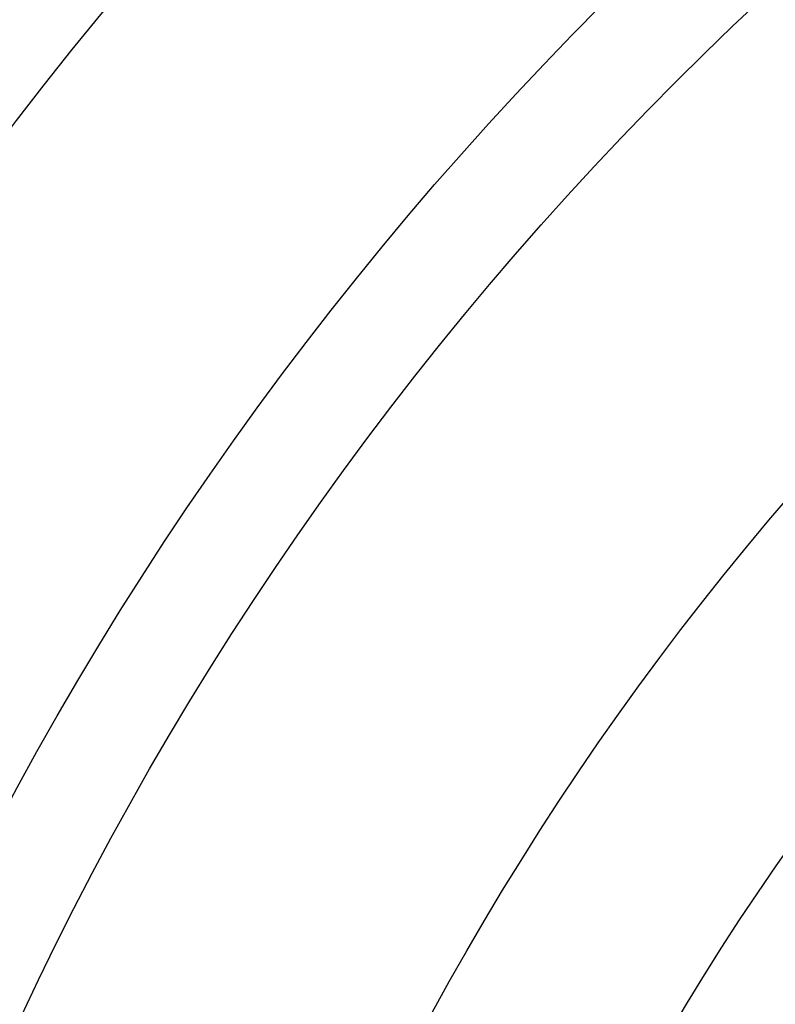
# Model space of a CAD drawing. Header units: millimetres. Extents: x -1050 to -330, y -360 to 360.
# Tile 101 of 165: x -944 to -879, y 119 to 203. Entities that reach past the tile are written whole.
import ezdxf

# ---------------------------------------------------------------- set-up
doc = ezdxf.new("R2010")
doc.units = ezdxf.units.MM
doc.layers.add('Flora Ø70', color=7, linetype='Continuous', true_color=0xc80000)

msp = doc.modelspace()

# ---------------------------------------------------------------- linework, layer by layer
at = {"layer": 'Flora Ø70'}
for centre, radius in [((-689.818, 0, 508.9), 359.618), ((-689.818, 0, 480.518), 343.168), ((-689.818, 0, 461.095), 342.205), ((-689.818, 0, 530), 334.5), ((-689.818, 0, 227.696), 289.291), ((-689.818, 0, 302.541), 280.193), ((-689.818, 0), 249), ((-689.818, 0, 22), 230.551)]:
    msp.add_circle(centre, radius, dxfattribs=at)
at = {"layer": 'Flora Ø70', "extrusion": (0, 0, -1)}
msp.add_circle((689.818, 0, -530), 320.442, dxfattribs=at)

doc.saveas('drawing.dxf')
